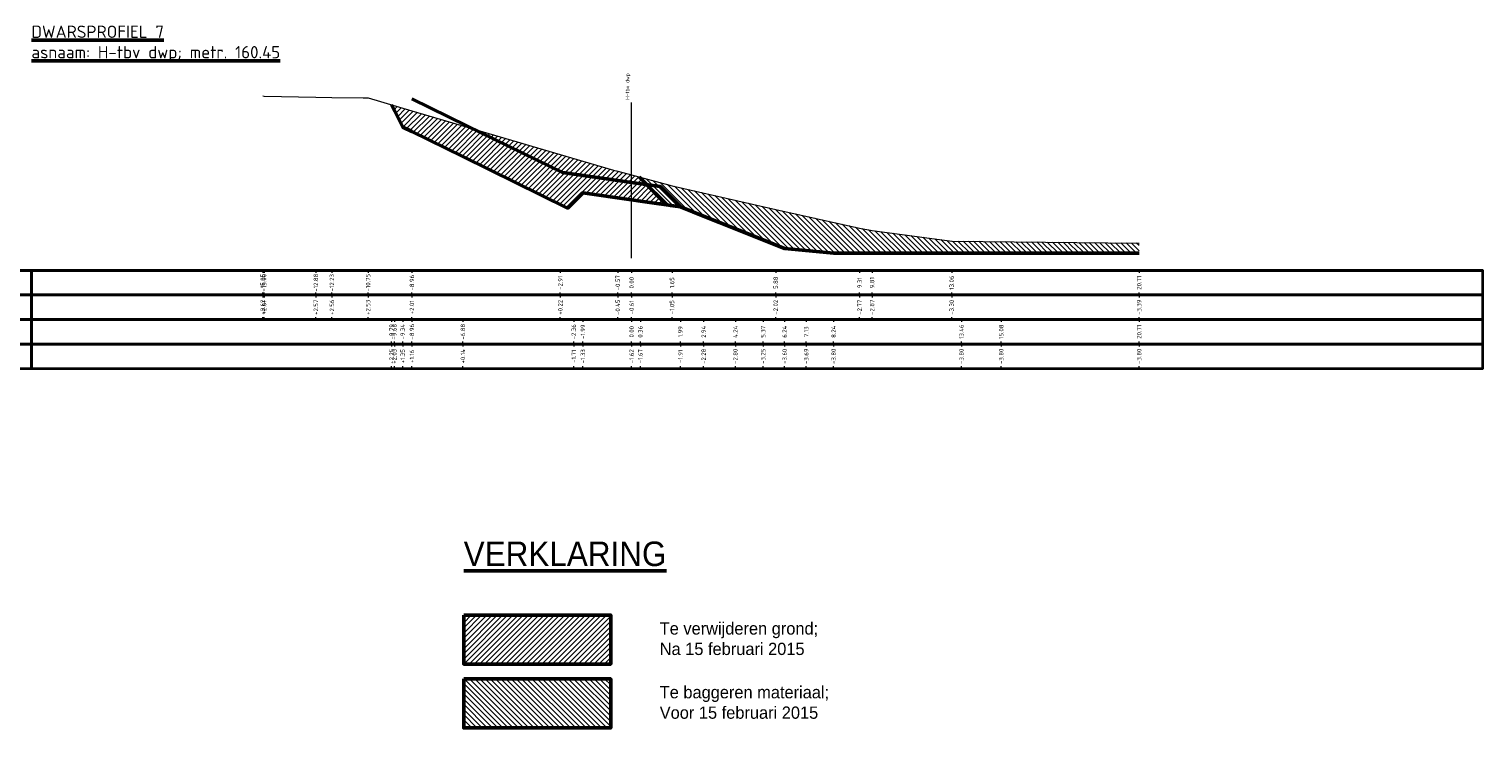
# Model space of a CAD drawing. Header units: metres. Extents: x 30306 to 66711, y 390887 to 402752.
# Tile 78 of 80: x 66437 to 66497, y 402689 to 402717. Entities that reach past the tile are written whole.
import ezdxf

# ---------------------------------------------------------------- set-up
doc = ezdxf.new("R2010")
doc.units = ezdxf.units.M
doc.linetypes.add('HIDDEN', pattern=[0.375, 0.25, -0.125])
doc.linetypes.add('PHANTOM', pattern=[63.5, 31.75, -6.35, 6.35, -6.35, 6.35, -6.35])
for name, color, linetype, lineweight in [('DP-NW-arcering_grond ontgraven', 80, 'Continuous', 18), ('GM-C3D-SECTION-ARCERING_ONTGRAVEN', 35, 'Continuous', 0), ('GM-C3D-SECTION-BANDSETS_RAND', 7, 'Continuous', 35), ('GM-C3D-SECTION-BANDSETS_TICKS', 253, 'Continuous', 0), ('GM-C3D-SECTION-SECTION_bestaand', 1, 'Continuous', 18), ('GM-C3D-SECTION-SECTION_nieuw', 4, 'Continuous', 50), ('GM-C3D-SECTION-SECTION_nieuw_groen', 94, 'Continuous', 50), ('GM-C3D-SECTION-SECTION_nieuw_rood', 20, 'Continuous', 50), ('TM-Verklaring', 7, 'Continuous', 30)]:
    doc.layers.add(name, color=color, linetype=linetype, lineweight=lineweight)
doc.layers.add('GM-C3D-SECTION-BANDSETS-TEKST', color=7, linetype='Continuous')
doc.layers.add('GM-C3D-SECTION-VIEW', color=7, linetype='Continuous')
doc.styles.add('StagCAD', font='StagCAD.ttf')
doc.styles.get("Standard").update_dxf_attribs({"font": 'isocpeur.ttf'})

msp = doc.modelspace()

# ---------------------------------------------------------------- hatches: boundary and pattern name
at = {"layer": 'DP-NW-arcering_grond ontgraven'}
h = msp.add_hatch(dxfattribs=at)
h.set_pattern_fill('_USER', color=256, scale=0.15, angle=45, pattern_type=0)
h.set_pattern_definition([(45, (-69.1, -32.4), (-0.10606601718, 0.10606601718), [])])
h.paths.add_polyline_path([(66452.953, 402713.909), (66452.124, 402714.153), (66452.236, 402713.929), (66452.576, 402713.25), (66452.953, 402713.065), (66455.032, 402712.045), (66459.308, 402709.949), (66459.555, 402710.197), (66459.93, 402710.571), (66461.917, 402710.285), (66462.274, 402710.234), (66463.359, 402710.077), (66462.22, 402711.216), (66461.917, 402711.297), (66461.35, 402711.448), (66461.179, 402711.49), (66459.009, 402712.125)])
h = msp.add_hatch(dxfattribs=at)
h.set_pattern_fill('_USER', color=256, scale=0.15, angle=45, pattern_type=0)
h.set_pattern_definition([(45, (0, 0), (-0.10606601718, 0.10606601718), [])])
h.paths.add_polyline_path([(66461.065, 402693.346), (66455.065, 402693.346), (66455.065, 402691.346), (66461.065, 402691.346)])
at = {"layer": 'GM-C3D-SECTION-ARCERING_ONTGRAVEN', "linetype": 'Continuous', "lineweight": 0}
h = msp.add_hatch(dxfattribs=at)
h.set_pattern_fill('_U', color=35, scale=0.15, angle=315, style=0, pattern_type=0)
h.set_pattern_definition([(315, (66462.6297, 402710.80653), (0.106066, 0.106066), [])])
h.paths.add_polyline_path([(66462.22, 402711.216), (66463.567, 402710.856), (66467.797, 402709.887), (66471.223, 402709.133), (66471.731, 402709.029), (66474.979, 402708.603), (66482.63, 402708.516), (66482.63, 402708.103), (66470.159, 402708.103), (66468.159, 402708.303), (66466.153, 402709.103), (66463.908, 402709.998), (66463.359, 402710.077), (66462.885, 402710.551)])
h = msp.add_hatch(dxfattribs=at)
h.set_pattern_fill('_U', color=35, scale=0.15, angle=315, style=0, pattern_type=0)
h.set_pattern_definition([(315, (66398.54378, 402712.28971), (0.10606602, 0.10606602), [])])
h.paths.add_polyline_path([(66461.065, 402690.746), (66455.065, 402690.746), (66455.065, 402688.746), (66461.065, 402688.746)])

# ---------------------------------------------------------------- linework, layer by layer
at = {"layer": 'GM-C3D-SECTION-BANDSETS_RAND', "color": 7, "linetype": 'Continuous', "lineweight": 35}
for points in [[(66437.425, 402707.402), (66437.425, 402707.403), (66431.425, 402707.403), (66431.425, 402707.402)], [(66437.425, 402706.402), (66437.425, 402707.402), (66431.425, 402707.402), (66431.425, 402706.402)], [(66437.425, 402707.402), (66496.658, 402707.402), (66496.658, 402707.403), (66437.425, 402707.403)], [(66437.425, 402706.402), (66496.658, 402706.402), (66496.658, 402707.402), (66437.425, 402707.402)], [(66437.425, 402705.402), (66437.425, 402706.402), (66431.425, 402706.402), (66431.425, 402705.402)], [(66437.425, 402705.402), (66496.658, 402705.402), (66496.658, 402706.402), (66437.425, 402706.402)], [(66437.425, 402704.402), (66437.425, 402705.402), (66431.425, 402705.402), (66431.425, 402704.402)], [(66437.425, 402704.402), (66496.658, 402704.402), (66496.658, 402705.402), (66437.425, 402705.402)], [(66437.425, 402703.402), (66437.425, 402704.402), (66431.425, 402704.402), (66431.425, 402703.402)], [(66437.425, 402703.402), (66496.658, 402703.402), (66496.658, 402704.402), (66437.425, 402704.402)]]:
    msp.add_3dface(points, dxfattribs=at)
at = {"layer": 'GM-C3D-SECTION-BANDSETS_TICKS', "color": 253, "linetype": 'Continuous', "lineweight": 0}
for p, q in [((66437.625, 402707.402), (66437.625, 402707.403)), ((66437.917, 402707.402), (66437.917, 402707.403)), ((66438.417, 402707.402), (66438.417, 402707.403)), ((66438.917, 402707.402), (66438.917, 402707.403)), ((66439.417, 402707.402), (66439.417, 402707.403)), ((66439.917, 402707.402), (66439.917, 402707.403)), ((66440.417, 402707.402), (66440.417, 402707.403)), ((66440.917, 402707.402), (66440.917, 402707.403)), ((66441.417, 402707.402), (66441.417, 402707.403)), ((66441.917, 402707.402), (66441.917, 402707.403)), ((66442.417, 402707.402), (66442.417, 402707.403)), ((66442.917, 402707.402), (66442.917, 402707.403)), ((66443.417, 402707.402), (66443.417, 402707.403)), ((66443.917, 402707.402), (66443.917, 402707.403)), ((66444.417, 402707.402), (66444.417, 402707.403)), ((66444.917, 402707.402), (66444.917, 402707.403)), ((66445.417, 402707.402), (66445.417, 402707.403)), ((66445.917, 402707.402), (66445.917, 402707.403)), ((66446.417, 402707.402), (66446.417, 402707.403)), ((66446.863, 402707.402), (66446.863, 402707.403)), ((66446.863, 402707.402), (66446.863, 402707.302)), ((66446.917, 402707.402), (66446.917, 402707.403)), ((66446.919, 402707.402), (66446.919, 402707.302)), ((66447.417, 402707.402), (66447.417, 402707.403)), ((66447.917, 402707.402), (66447.917, 402707.403)), ((66448.417, 402707.402), (66448.417, 402707.403)), ((66448.917, 402707.402), (66448.917, 402707.403)), ((66449.032, 402707.402), (66449.032, 402707.302)), ((66449.417, 402707.402), (66449.417, 402707.403)), ((66449.688, 402707.402), (66449.688, 402707.302)), ((66449.917, 402707.402), (66449.917, 402707.403)), ((66450.417, 402707.402), (66450.417, 402707.403)), ((66450.917, 402707.402), (66450.917, 402707.403)), ((66451.163, 402707.402), (66451.163, 402707.302)), ((66451.417, 402707.402), (66451.417, 402707.403)), ((66451.917, 402707.402), (66451.917, 402707.403)), ((66452.417, 402707.402), (66452.417, 402707.403)), ((66452.917, 402707.402), (66452.917, 402707.403)), ((66452.953, 402707.402), (66452.953, 402707.403)), ((66452.953, 402707.402), (66452.953, 402707.302)), ((66453.417, 402707.402), (66453.417, 402707.403)), ((66453.917, 402707.402), (66453.917, 402707.403)), ((66454.417, 402707.402), (66454.417, 402707.403)), ((66454.917, 402707.402), (66454.917, 402707.403)), ((66455.417, 402707.402), (66455.417, 402707.403)), ((66455.917, 402707.402), (66455.917, 402707.403)), ((66456.417, 402707.402), (66456.417, 402707.403)), ((66456.917, 402707.402), (66456.917, 402707.403)), ((66457.417, 402707.402), (66457.417, 402707.403)), ((66457.917, 402707.402), (66457.917, 402707.403)), ((66458.417, 402707.402), (66458.417, 402707.403)), ((66458.917, 402707.402), (66458.917, 402707.403)), ((66459.009, 402707.402), (66459.009, 402707.302)), ((66459.417, 402707.402), (66459.417, 402707.403)), ((66459.917, 402707.402), (66459.917, 402707.403)), ((66460.417, 402707.402), (66460.417, 402707.403)), ((66460.917, 402707.402), (66460.917, 402707.403)), ((66461.35, 402707.402), (66461.35, 402707.302)), ((66461.417, 402707.402), (66461.417, 402707.403)), ((66461.917, 402707.402), (66461.917, 402707.403)), ((66461.917, 402707.402), (66461.917, 402707.302)), ((66462.417, 402707.402), (66462.417, 402707.403)), ((66462.917, 402707.402), (66462.917, 402707.403)), ((66463.417, 402707.402), (66463.417, 402707.403)), ((66463.567, 402707.402), (66463.567, 402707.302)), ((66463.917, 402707.402), (66463.917, 402707.403)), ((66464.417, 402707.402), (66464.417, 402707.403)), ((66464.917, 402707.402), (66464.917, 402707.403)), ((66465.417, 402707.402), (66465.417, 402707.403)), ((66465.917, 402707.402), (66465.917, 402707.403)), ((66466.417, 402707.402), (66466.417, 402707.403)), ((66466.917, 402707.402), (66466.917, 402707.403)), ((66467.417, 402707.402), (66467.417, 402707.403)), ((66467.797, 402707.402), (66467.797, 402707.302)), ((66467.917, 402707.402), (66467.917, 402707.403)), ((66468.417, 402707.402), (66468.417, 402707.403)), ((66468.917, 402707.402), (66468.917, 402707.403)), ((66469.417, 402707.402), (66469.417, 402707.403)), ((66469.917, 402707.402), (66469.917, 402707.403)), ((66470.417, 402707.402), (66470.417, 402707.403)), ((66470.917, 402707.402), (66470.917, 402707.403)), ((66471.223, 402707.402), (66471.223, 402707.302)), ((66471.417, 402707.402), (66471.417, 402707.403)), ((66471.731, 402707.402), (66471.731, 402707.302)), ((66471.917, 402707.402), (66471.917, 402707.403)), ((66472.417, 402707.402), (66472.417, 402707.403)), ((66472.917, 402707.402), (66472.917, 402707.403)), ((66473.417, 402707.402), (66473.417, 402707.403)), ((66473.917, 402707.402), (66473.917, 402707.403)), ((66474.417, 402707.402), (66474.417, 402707.403)), ((66474.917, 402707.402), (66474.917, 402707.403)), ((66474.979, 402707.402), (66474.979, 402707.302)), ((66475.417, 402707.402), (66475.417, 402707.403)), ((66475.917, 402707.402), (66475.917, 402707.403)), ((66476.417, 402707.402), (66476.417, 402707.403)), ((66476.917, 402707.402), (66476.917, 402707.403)), ((66477.417, 402707.402), (66477.417, 402707.403)), ((66477.917, 402707.402), (66477.917, 402707.403)), ((66478.417, 402707.402), (66478.417, 402707.403)), ((66478.917, 402707.402), (66478.917, 402707.403)), ((66479.417, 402707.402), (66479.417, 402707.403)), ((66479.917, 402707.402), (66479.917, 402707.403)), ((66480.417, 402707.402), (66480.417, 402707.403)), ((66480.917, 402707.402), (66480.917, 402707.403)), ((66481.417, 402707.402), (66481.417, 402707.403)), ((66481.917, 402707.402), (66481.917, 402707.403)), ((66482.417, 402707.402), (66482.417, 402707.403)), ((66482.63, 402707.402), (66482.63, 402707.403)), ((66482.63, 402707.402), (66482.63, 402707.302)), ((66482.917, 402707.402), (66482.917, 402707.403)), ((66483.417, 402707.402), (66483.417, 402707.403)), ((66483.917, 402707.402), (66483.917, 402707.403)), ((66484.417, 402707.402), (66484.417, 402707.403)), ((66484.917, 402707.402), (66484.917, 402707.403)), ((66485.417, 402707.402), (66485.417, 402707.403)), ((66485.917, 402707.402), (66485.917, 402707.403)), ((66486.417, 402707.402), (66486.417, 402707.403)), ((66486.917, 402707.402), (66486.917, 402707.403)), ((66487.417, 402707.402), (66487.417, 402707.403)), ((66487.917, 402707.402), (66487.917, 402707.403)), ((66488.417, 402707.402), (66488.417, 402707.403)), ((66488.917, 402707.402), (66488.917, 402707.403)), ((66489.417, 402707.402), (66489.417, 402707.403)), ((66489.917, 402707.402), (66489.917, 402707.403)), ((66490.417, 402707.402), (66490.417, 402707.403)), ((66490.917, 402707.402), (66490.917, 402707.403)), ((66491.417, 402707.402), (66491.417, 402707.403)), ((66491.917, 402707.402), (66491.917, 402707.403)), ((66492.417, 402707.402), (66492.417, 402707.403)), ((66492.917, 402707.402), (66492.917, 402707.403)), ((66493.417, 402707.402), (66493.417, 402707.403)), ((66493.917, 402707.402), (66493.917, 402707.403)), ((66494.417, 402707.402), (66494.417, 402707.403)), ((66494.917, 402707.402), (66494.917, 402707.403)), ((66495.417, 402707.402), (66495.417, 402707.403)), ((66495.917, 402707.402), (66495.917, 402707.403)), ((66496.417, 402707.402), (66496.417, 402707.403)), ((66446.863, 402706.402), (66446.863, 402706.502)), ((66446.863, 402706.402), (66446.863, 402706.302)), ((66446.919, 402706.402), (66446.919, 402706.502)), ((66446.919, 402706.402), (66446.919, 402706.302)), ((66449.032, 402706.402), (66449.032, 402706.502)), ((66449.032, 402706.402), (66449.032, 402706.302)), ((66449.688, 402706.402), (66449.688, 402706.502)), ((66449.688, 402706.402), (66449.688, 402706.302)), ((66451.163, 402706.402), (66451.163, 402706.502)), ((66451.163, 402706.402), (66451.163, 402706.302)), ((66452.953, 402706.402), (66452.953, 402706.502)), ((66452.953, 402706.402), (66452.953, 402706.302)), ((66459.009, 402706.402), (66459.009, 402706.502)), ((66459.009, 402706.402), (66459.009, 402706.302)), ((66461.35, 402706.402), (66461.35, 402706.502)), ((66461.35, 402706.402), (66461.35, 402706.302)), ((66461.917, 402706.402), (66461.917, 402706.502)), ((66461.917, 402706.402), (66461.917, 402706.302)), ((66463.567, 402706.402), (66463.567, 402706.502)), ((66463.567, 402706.402), (66463.567, 402706.302)), ((66467.797, 402706.402), (66467.797, 402706.502)), ((66467.797, 402706.402), (66467.797, 402706.302)), ((66471.223, 402706.402), (66471.223, 402706.502)), ((66471.223, 402706.402), (66471.223, 402706.302)), ((66471.731, 402706.402), (66471.731, 402706.502)), ((66471.731, 402706.402), (66471.731, 402706.302)), ((66474.979, 402706.402), (66474.979, 402706.502)), ((66474.979, 402706.402), (66474.979, 402706.302)), ((66482.63, 402706.402), (66482.63, 402706.502)), ((66482.63, 402706.402), (66482.63, 402706.302)), ((66446.863, 402705.402), (66446.863, 402705.502)), ((66446.919, 402705.402), (66446.919, 402705.502)), ((66449.032, 402705.402), (66449.032, 402705.502)), ((66449.688, 402705.402), (66449.688, 402705.502)), ((66451.163, 402705.402), (66451.163, 402705.502)), ((66452.953, 402705.402), (66452.953, 402705.502)), ((66459.009, 402705.402), (66459.009, 402705.502)), ((66461.35, 402705.402), (66461.35, 402705.502)), ((66461.917, 402705.402), (66461.917, 402705.502)), ((66463.567, 402705.402), (66463.567, 402705.502)), ((66467.797, 402705.402), (66467.797, 402705.502)), ((66471.223, 402705.402), (66471.223, 402705.502)), ((66471.731, 402705.402), (66471.731, 402705.502)), ((66474.979, 402705.402), (66474.979, 402705.502)), ((66482.63, 402705.402), (66482.63, 402705.502)), ((66452.124, 402705.402), (66452.124, 402705.302)), ((66452.236, 402705.402), (66452.236, 402705.302)), ((66452.576, 402705.402), (66452.576, 402705.302)), ((66452.953, 402705.402), (66452.953, 402705.302)), ((66455.032, 402705.402), (66455.032, 402705.302)), ((66459.555, 402705.402), (66459.555, 402705.302)), ((66459.93, 402705.402), (66459.93, 402705.302)), ((66461.917, 402705.402), (66461.917, 402705.302)), ((66462.274, 402705.402), (66462.274, 402705.302)), ((66463.908, 402705.402), (66463.908, 402705.302)), ((66464.858, 402705.402), (66464.858, 402705.302)), ((66466.153, 402705.402), (66466.153, 402705.302)), ((66467.287, 402705.402), (66467.287, 402705.302)), ((66468.159, 402705.402), (66468.159, 402705.302)), ((66469.044, 402705.402), (66469.044, 402705.302)), ((66470.159, 402705.402), (66470.159, 402705.302)), ((66475.376, 402705.402), (66475.376, 402705.302)), ((66477.002, 402705.402), (66477.002, 402705.302)), ((66482.63, 402705.402), (66482.63, 402705.302)), ((66452.124, 402704.402), (66452.124, 402704.502)), ((66452.124, 402704.402), (66452.124, 402704.302)), ((66452.236, 402704.402), (66452.236, 402704.502)), ((66452.236, 402704.402), (66452.236, 402704.302)), ((66452.576, 402704.402), (66452.576, 402704.502)), ((66452.576, 402704.402), (66452.576, 402704.302)), ((66452.953, 402704.402), (66452.953, 402704.502)), ((66452.953, 402704.402), (66452.953, 402704.302)), ((66455.032, 402704.402), (66455.032, 402704.502)), ((66455.032, 402704.402), (66455.032, 402704.302)), ((66459.555, 402704.402), (66459.555, 402704.502)), ((66459.555, 402704.402), (66459.555, 402704.302)), ((66459.93, 402704.402), (66459.93, 402704.502)), ((66459.93, 402704.402), (66459.93, 402704.302)), ((66461.917, 402704.402), (66461.917, 402704.502)), ((66461.917, 402704.402), (66461.917, 402704.302)), ((66462.274, 402704.402), (66462.274, 402704.502)), ((66462.274, 402704.402), (66462.274, 402704.302)), ((66463.908, 402704.402), (66463.908, 402704.502)), ((66463.908, 402704.402), (66463.908, 402704.302)), ((66464.858, 402704.402), (66464.858, 402704.502)), ((66464.858, 402704.402), (66464.858, 402704.302)), ((66466.153, 402704.402), (66466.153, 402704.502)), ((66466.153, 402704.402), (66466.153, 402704.302)), ((66467.287, 402704.402), (66467.287, 402704.502)), ((66467.287, 402704.402), (66467.287, 402704.302)), ((66468.159, 402704.402), (66468.159, 402704.502)), ((66468.159, 402704.402), (66468.159, 402704.302)), ((66469.044, 402704.402), (66469.044, 402704.502)), ((66469.044, 402704.402), (66469.044, 402704.302)), ((66470.159, 402704.402), (66470.159, 402704.502)), ((66470.159, 402704.402), (66470.159, 402704.302)), ((66475.376, 402704.402), (66475.376, 402704.502)), ((66475.376, 402704.402), (66475.376, 402704.302)), ((66477.002, 402704.402), (66477.002, 402704.502)), ((66477.002, 402704.402), (66477.002, 402704.302)), ((66482.63, 402704.402), (66482.63, 402704.502)), ((66482.63, 402704.402), (66482.63, 402704.302)), ((66452.124, 402703.402), (66452.124, 402703.502)), ((66452.236, 402703.402), (66452.236, 402703.502)), ((66452.576, 402703.402), (66452.576, 402703.502)), ((66452.953, 402703.402), (66452.953, 402703.502)), ((66455.032, 402703.402), (66455.032, 402703.502)), ((66459.555, 402703.402), (66459.555, 402703.502)), ((66459.93, 402703.402), (66459.93, 402703.502)), ((66461.917, 402703.402), (66461.917, 402703.502)), ((66462.274, 402703.402), (66462.274, 402703.502)), ((66463.908, 402703.402), (66463.908, 402703.502)), ((66464.858, 402703.402), (66464.858, 402703.502)), ((66466.153, 402703.402), (66466.153, 402703.502)), ((66467.287, 402703.402), (66467.287, 402703.502)), ((66468.159, 402703.402), (66468.159, 402703.502)), ((66469.044, 402703.402), (66469.044, 402703.502)), ((66470.159, 402703.402), (66470.159, 402703.502)), ((66475.376, 402703.402), (66475.376, 402703.502)), ((66477.002, 402703.402), (66477.002, 402703.502)), ((66482.63, 402703.402), (66482.63, 402703.502))]:
    msp.add_line(p, q, dxfattribs=at)
at = {"layer": 'GM-C3D-SECTION-SECTION_bestaand', "color": 1, "linetype": 'Continuous', "lineweight": 18}
msp.add_lwpolyline([(66446.863, 402714.523), (66446.919, 402714.513), (66449.032, 402714.468), (66449.688, 402714.459), (66450.961, 402714.439), (66451.025, 402714.438), (66451.163, 402714.436), (66452.953, 402713.909), (66459.009, 402712.125), (66461.179, 402711.49), (66461.35, 402711.448), (66461.917, 402711.297), (66463.567, 402710.856), (66467.797, 402709.887), (66471.223, 402709.133), (66471.731, 402709.029), (66474.979, 402708.603), (66482.63, 402708.516)], dxfattribs=at)
at = {"layer": 'GM-C3D-SECTION-SECTION_nieuw', "color": 4, "linetype": 'Continuous', "lineweight": 50}
msp.add_lwpolyline([(66452.953, 402714.403), (66455.199, 402713.303), (66459.093, 402711.398), (66460.702, 402711.166), (66461.917, 402710.991), (66463.083, 402710.823), (66463.427, 402710.48), (66463.908, 402709.998), (66464.858, 402709.62), (66466.153, 402709.103), (66468.159, 402708.303), (66470.159, 402708.103), (66482.526, 402708.103), (66482.63, 402708.103)], dxfattribs=at)
at = {"layer": 'GM-C3D-SECTION-SECTION_nieuw', "color": 3, "linetype": 'HIDDEN', "lineweight": 35, "ltscale": 15}
msp.add_lwpolyline([(66462.63, 402710.807), (66462.885, 402710.551), (66463.359, 402710.077)], dxfattribs=at)
at = {"layer": 'GM-C3D-SECTION-SECTION_nieuw_groen', "color": 94, "linetype": 'Continuous', "lineweight": 50}
msp.add_lwpolyline([(66462.22, 402711.216), (66462.885, 402710.551), (66463.359, 402710.077), (66463.51, 402710.056), (66463.908, 402709.998), (66464.858, 402709.62), (66466.153, 402709.103), (66467.287, 402708.651), (66468.159, 402708.303), (66469.044, 402708.215), (66470.159, 402708.103), (66475.376, 402708.103), (66477.002, 402708.103), (66482.63, 402708.103)], dxfattribs=at)
at = {"layer": 'GM-C3D-SECTION-SECTION_nieuw_rood', "color": 20, "linetype": 'Continuous', "lineweight": 50}
msp.add_lwpolyline([(66452.124, 402714.153), (66452.236, 402713.929), (66452.576, 402713.25), (66452.953, 402713.065), (66455.032, 402712.045), (66459.308, 402709.949), (66459.555, 402710.197), (66459.93, 402710.571), (66461.917, 402710.285), (66462.274, 402710.234), (66463.908, 402709.998), (66464.858, 402709.62), (66466.153, 402709.103), (66467.287, 402708.651), (66468.159, 402708.303), (66469.044, 402708.215), (66470.159, 402708.103), (66475.376, 402708.103), (66477.002, 402708.103), (66482.63, 402708.103)], dxfattribs=at)
at = {"layer": 'GM-C3D-SECTION-VIEW', "color": 1, "linetype": 'PHANTOM', "lineweight": 18, "ltscale": 0.2}
msp.add_line((66461.917, 402707.903), (66461.917, 402714.903), dxfattribs=at)
at = {"layer": 'TM-Verklaring', "color": 4, "lineweight": 50}
for points in [[(66455.065, 402693.346), (66461.065, 402693.346), (66461.065, 402691.346), (66455.065, 402691.346)], [(66455.065, 402690.746), (66461.065, 402690.746), (66461.065, 402688.746), (66455.065, 402688.746)]]:
    msp.add_lwpolyline(points, close=True, dxfattribs=at)

# ---------------------------------------------------------------- texts
at = {"layer": 'GM-C3D-SECTION-BANDSETS-TEKST', "color": 7, "linetype": 'Continuous', "lineweight": 18, "char_height": 0.18, "attachment_point": 5, "rotation": 90}
for s, insert in [('{\\fISOCPEUR|b0|i0|c0|p34;-15.05}', (66446.863, 402706.902)), ('{\\fISOCPEUR|b0|i0|c0|p34;-15.00}', (66446.919, 402706.902)), ('{\\fISOCPEUR|b0|i0|c0|p34;-12.88}', (66449.032, 402706.902)), ('{\\fISOCPEUR|b0|i0|c0|p34;-12.23}', (66449.688, 402706.902)), ('{\\fISOCPEUR|b0|i0|c0|p34;-10.75}', (66451.163, 402706.902)), ('{\\fISOCPEUR|b0|i0|c0|p34;13.06}', (66474.979, 402706.902)), ('{\\fISOCPEUR|b0|i0|c0|p34;20.71}', (66482.63, 402706.902)), ('{\\fISOCPEUR|b0|i0|c0|p34;-8.96}', (66452.953, 402706.902)), ('{\\fISOCPEUR|b0|i0|c0|p34;-2.91}', (66459.009, 402706.902)), ('{\\fISOCPEUR|b0|i0|c0|p34;-0.57}', (66461.35, 402706.902)), ('{\\fISOCPEUR|b0|i0|c0|p34;0.00}', (66461.917, 402706.902)), ('{\\fISOCPEUR|b0|i0|c0|p34;1.65}', (66463.567, 402706.902)), ('{\\fISOCPEUR|b0|i0|c0|p34;5.88}', (66467.797, 402706.902)), ('{\\fISOCPEUR|b0|i0|c0|p34;9.31}', (66471.223, 402706.902)), ('{\\fISOCPEUR|b0|i0|c0|p34;9.81}', (66471.731, 402706.902)), ('+2.62', (66446.863, 402705.902)), ('+2.61', (66446.919, 402705.902)), ('+2.57', (66449.032, 402705.902)), ('+2.56', (66449.688, 402705.902)), ('+2.53', (66451.163, 402705.902)), ('+2.01', (66452.953, 402705.902)), ('+0.22', (66459.009, 402705.902)), ('-0.45', (66461.35, 402705.902)), ('-0.61', (66461.917, 402705.902)), ('-1.05', (66463.567, 402705.902)), ('-2.02', (66467.797, 402705.902)), ('-2.77', (66471.223, 402705.902)), ('-2.87', (66471.731, 402705.902)), ('-3.30', (66474.979, 402705.902)), ('-3.39', (66482.63, 402705.902))]:
    msp.add_mtext(s, dxfattribs=dict(at, insert=insert))
at = {"layer": 'GM-C3D-SECTION-BANDSETS-TEKST', "color": 7, "linetype": 'Continuous', "lineweight": -3, "char_height": 0.18, "attachment_point": 5, "rotation": 90}
for s, insert in [('{\\fISOCPEUR|b0|i0|c0|p34;-9.79}', (66452.124, 402704.902)), ('{\\fISOCPEUR|b0|i0|c0|p34;-9.68}', (66452.236, 402704.902)), ('{\\fISOCPEUR|b0|i0|c0|p34;-9.34}', (66452.576, 402704.902)), ('{\\fISOCPEUR|b0|i0|c0|p34;-8.96}', (66452.953, 402704.902)), ('{\\fISOCPEUR|b0|i0|c0|p34;-6.88}', (66455.032, 402704.902)), ('{\\fISOCPEUR|b0|i0|c0|p34;-2.36}', (66459.555, 402704.902)), ('{\\fISOCPEUR|b0|i0|c0|p34;-1.99}', (66459.93, 402704.902)), ('{\\fISOCPEUR|b0|i0|c0|p34;0.00}', (66461.917, 402704.902)), ('{\\fISOCPEUR|b0|i0|c0|p34;0.36}', (66462.274, 402704.902)), ('{\\fISOCPEUR|b0|i0|c0|p34;1.99}', (66463.908, 402704.902)), ('{\\fISOCPEUR|b0|i0|c0|p34;2.94}', (66464.858, 402704.902)), ('{\\fISOCPEUR|b0|i0|c0|p34;4.24}', (66466.153, 402704.902)), ('{\\fISOCPEUR|b0|i0|c0|p34;5.37}', (66467.287, 402704.902)), ('{\\fISOCPEUR|b0|i0|c0|p34;6.24}', (66468.159, 402704.902)), ('{\\fISOCPEUR|b0|i0|c0|p34;7.13}', (66469.044, 402704.902)), ('{\\fISOCPEUR|b0|i0|c0|p34;8.24}', (66470.159, 402704.902)), ('{\\fISOCPEUR|b0|i0|c0|p34;13.46}', (66475.376, 402704.902)), ('{\\fISOCPEUR|b0|i0|c0|p34;15.08}', (66477.002, 402704.902)), ('{\\fISOCPEUR|b0|i0|c0|p34;20.71}', (66482.63, 402704.902)), ('+2.25', (66452.124, 402703.902)), ('+2.03', (66452.236, 402703.902)), ('+1.35', (66452.576, 402703.902)), ('+1.16', (66452.953, 402703.902)), ('+0.14', (66455.032, 402703.902)), ('-1.71', (66459.555, 402703.902)), ('-1.33', (66459.93, 402703.902)), ('-1.62', (66461.917, 402703.902)), ('-1.67', (66462.274, 402703.902)), ('-1.91', (66463.908, 402703.902)), ('-2.28', (66464.858, 402703.902)), ('-2.80', (66466.153, 402703.902)), ('-3.25', (66467.287, 402703.902)), ('-3.60', (66468.159, 402703.902)), ('-3.69', (66469.044, 402703.902)), ('-3.80', (66470.159, 402703.902)), ('-3.80', (66475.376, 402703.902)), ('-3.80', (66477.002, 402703.902)), ('-3.80', (66482.63, 402703.902))]:
    msp.add_mtext(s, dxfattribs=dict(at, insert=insert))
at = {"layer": 'GM-C3D-SECTION-VIEW', "color": 4, "linetype": 'Continuous', "lineweight": 50, "insert": (66437.425, 402715.903), "char_height": 0.5, "attachment_point": 7}
msp.add_mtext('{\\LDWARSPROFIEL 7\\Pasnaam: H-tbv dwp; metr. 160.45}', dxfattribs=at)
at = {"layer": 'GM-C3D-SECTION-VIEW', "color": 1, "linetype": 'Continuous', "lineweight": -3, "insert": (66461.867, 402714.903), "char_height": 0.15, "attachment_point": 8, "rotation": 90}
msp.add_mtext('{\\C256;H-tbv dwp}', dxfattribs=at)
at = {"layer": 'TM-Verklaring', "color": 4, "lineweight": 50, "style": 'StagCAD', "width": 0.96}
msp.add_text('%%UVERKLARING', height=1, dxfattribs=at).set_placement((66455.065, 402695.346))
at = {"layer": 'TM-Verklaring', "char_height": 0.5, "attachment_point": 1, "style": 'StagCAD'}
for s, insert, width in [('Te verwijderen grond;\\PNa 15 februari 2015', (66463.065, 402693.052), 10.43561), ('Te baggeren materiaal;\\PVoor 15 februari 2015', (66463.065, 402690.452), 10.94477)]:
    msp.add_mtext(s, dxfattribs=dict(at, insert=insert, width=width))

doc.saveas('drawing.dxf')
